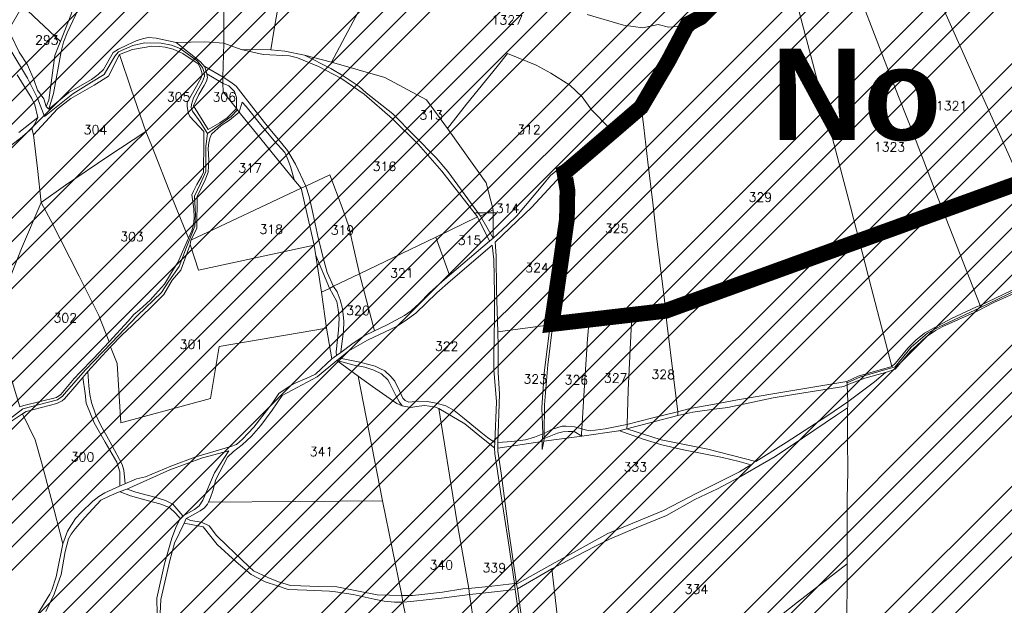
# Model space of a CAD drawing. Header units: metres. Extents: x 578835 to 593571, y 248557 to 255108.
# Tile 35 of 251: x 581075 to 581451, y 251923 to 252147. Entities that reach past the tile are written whole.
import ezdxf

# ---------------------------------------------------------------- set-up
doc = ezdxf.new("R2010")
doc.units = ezdxf.units.M
doc.linetypes.add('CACHEX2', pattern=[0.75, 0.5, -0.25])
doc.linetypes.add('SOLID_LINE', pattern=[0])
for name, color, linetype, lineweight in [('Cad-HYDROGRAPHI_COURS_D_EAU28', 5, 'SOLID_LINE', 0), ('Cad-PARCELLAIRE_PARCELLE1', 250, 'SOLID_LINE', 0), ('Cad-RESEAU_ROUT_AXE_DE_VOIE26', 255, 'SOLID_LINE', 0), ('Cad-RESEAU_ROUT_LIMITE_DE_VOIE_P23', 8, 'SOLID_LINE', 0), ('Cad-TOPONYMIE_DETAIL_PARCELLAIR181', 7, 'SOLID_LINE', 0), ('Cad-TOPONYMIE_NUMERO_DE_PARCELL182', 250, 'SOLID_LINE', 0), ('PLU', 7, 'CACHEX2', 5), ('PPRIF - contour', 10, 'Continuous', 9)]:
    doc.layers.add(name, color=color, linetype=linetype, lineweight=lineweight)
doc.layers.add('PLU nom', color=7, linetype='Continuous')
doc.styles.get("Standard").update_dxf_attribs({"font": 'arialbd_0.ttf', "height": 50})
doc.styles.add('TEXTSTYLE_45_11', font='txt.shx', dxfattribs={"oblique": 50})

msp = doc.modelspace()

# ---------------------------------------------------------------- hatches: boundary and pattern name
at = {"layer": 'PPRIF - contour', "lineweight": 15}
h = msp.add_hatch(dxfattribs=at)
h.set_pattern_fill('ANSI34', color=30, scale=2, style=0)
h.paths.add_polyline_path([(583168.56, 249236.59), (583178.02, 249273.37), (583184.15, 249314.36), (583186.86, 249348.54), (583183.82, 249412.65), (583188.31, 249497.75), (583209.56, 249638.59), (583209.57, 249654.16), (583202.87, 249764.69), (583181.22, 249772.54), (583212.18, 249841.81), (583235.33, 249974.64), (583193.51, 249985.09), (583186.04, 250045.54), (583188.28, 250067.18), (583195.8, 250078.07), (583245.78, 250078.37), (583251.01, 250132.85), (583194.25, 250138.82), (583209.94, 250168.32), (583209.19, 250188.47), (583208.21, 250203.8), (583217.43, 250267.61), (583213.64, 250277.41), (583256.98, 250284.74), (583262.34, 250350.34), (583266.18, 250436.39), (583274.5, 250436.7), (583214.43, 250499.33), (583184.56, 250537.39), (583218.91, 250547.09), (583241.07, 250552.07), (583269.68, 250547.09), (583271.18, 250569.48), (583274.91, 250580.67), (583286.48, 250597.77), (583293.66, 250716.62), (583278.73, 250731.44), (583193.67, 250750.25), (583156.78, 250759.28), (583135.71, 250831.5), (583141.39, 250856.49), (583145.69, 250864.01), (583161.1, 250891.6), (583169.34, 250905.21), (583172.57, 250920.26), (583171.49, 250936.38), (583169.31, 250950.6), (583181.85, 251003.26), (583206.95, 251084.03), (583216.62, 251114.12), (583232.39, 251161.77), (583245.29, 251209.41), (583234.54, 251210.94), (583234.1, 251288.09), (583244.66, 251288.39), (583237.9, 251328.73), (583229.54, 251356.01), (583200.13, 251357.42), (583190.46, 251371.39), (583189.74, 251379.63), (583190.1, 251406.14), (583244.22, 251415.82), (583256.04, 251419.04), (583270.74, 251430.86), (583295.47, 251440.89), (583325.21, 251451.64), (583340.94, 251464.43), (583366, 251457.91), (583398.59, 251444.88), (583422.15, 251436.37), (583417.63, 251462.92), (583418.14, 251495.99), (583409.11, 251546.1), (583400.09, 251585.18), (583359.99, 251579.17), (583344.95, 251609.23), (583333.92, 251624.76), (583325.9, 251633.28), (583319.39, 251648.31), (583296.33, 251649.31), (583292.32, 251666.85), (583282.01, 251764.42), (583240.65, 251790.03), (583212.78, 251805.76), (583221.32, 251831.82), (583251.44, 251830.48), (583273.02, 251828.23), (583262.67, 251903.93), (583199.69, 251895.44), (583192.95, 251945.32), (583256.33, 251954.31), (583243.74, 252050.47), (583214.52, 252068.27), (583208.68, 252073.66), (583201.93, 252137.92), (583178.11, 252135.22), (583183.95, 252176.12), (583226.69, 252181.65), (583216.8, 252253.1), (583210.96, 252307.92), (583193.36, 252422.33), (583178.97, 252519.84), (583167.73, 252607.66), (583178.52, 252614.4), (583188.29, 252625.39), (583184.93, 252642.05), (583192.13, 252639.75), (583210.89, 252641.9), (583205.05, 252676.95), (583200.1, 252708.47), (583205.05, 252708.02), (583194.96, 252797.38), (583191.02, 252799.28), (583173.51, 252800.6), (583168.08, 252797.59), (583165.67, 252793.82), (583165.69, 252787.69), (583073.05, 252815.41), (583065.66, 252814.13), (583065.94, 252812.7), (583046.85, 252808.33), (583047.04, 252816.04), (582997.15, 252812.42), (582995.86, 252782.45), (582980.16, 252787.72), (582949.89, 252804.92), (582947.27, 252800.69), (582935.19, 252777.61), (582924.38, 252768.8), (582917.32, 252760.63), (582910.91, 252748.5), (582903.76, 252736.42), (582880, 252724.86), (582817.58, 252706.15), (582782.59, 252696.37), (582747.69, 252696.56), (582653.19, 252726.32), (582583.51, 252736.7), (582547.53, 252745.89), (582391.95, 252693.83), (582342.71, 252696.56), (582258, 252701.11), (582228.89, 252730.03), (582194.3, 252754.65), (582137.15, 252749.12), (582028.37, 252701.22), (581997.03, 252701.83), (581923.09, 252643.99), (581895.44, 252653.82), (581782.97, 252699.88), (581749.17, 252724.45), (581694.48, 252730.59), (581626.87, 252779.73), (581623.69, 252832.13), (581568.99, 252867.14), (581549.94, 252902.76), (581520.9, 252875.84), (581488.95, 252861.1), (581415.1, 252871.66), (581333.97, 252861.22), (581285.87, 252845.9), (581226.26, 252859.41), (581213.27, 252848.96), (581176.79, 252829.19), (581135.62, 252832.26), (581093.83, 252851.3), (581026.18, 252865.71), (580894.22, 252859.98), (580764.18, 252821.75), (580666.25, 252837.89), (580606.97, 252807.31), (580553.37, 252825.96), (580518.38, 252831.19), (580426.24, 252844.58), (580314.78, 252864.48), (580232.54, 252861.61), (580193.34, 252877.86), (579737.68, 252731.06), (579339.29, 252594.91), (579467.34, 252529.95), (579492.26, 252526.53), (579537.88, 252506.87), (579628.29, 252501.98), (579673.34, 252488.27), (579756.55, 252421.24), (579801.62, 252412.32), (579849.52, 252376.66), (579890.09, 252373.24), (579954.11, 252362.98), (580003.08, 252331.22), (580020.69, 252319.86), (580037.79, 252307.65), (580048.55, 252295.44), (580067.12, 252269.55), (580095.49, 252178.46), (580127.66, 252086.63), (580157.22, 252011.67), (580209.32, 251928.46), (580208.41, 251858.24), (580196.24, 251818.11), (580206.29, 251790.3), (580227.07, 251716.54), (580274.53, 251673.98), (580324.82, 251599.61), (580345.2, 251567.99), (580352.27, 251548.44), (580380.56, 251474.57), (580498.13, 251465.11), (580632.34, 251425.65), (580688.87, 251403.81), (580903, 251328.66), (581057.22, 251304.45), (581128.89, 251277.45), (581306.24, 251176.53), (581363.6, 251156.15), (581418.4, 251079.72), (581465.72, 250967.17), (581546.02, 250830.88), (581604.72, 250760.44), (581621.29, 250710.76), (581635.31, 250677.64), (581677.37, 250643.25), (581761.5, 250538.8), (581878.03, 250481.58), (581978.36, 250416.05), (582083.64, 250336.15), (582132.06, 250252.96), (582193.12, 250147.32), (582211.34, 250118.18), (582217.79, 250080.35), (582244.22, 249930.09), (582252.92, 249788.8), (582279.87, 249720.73), (582264.14, 249693.23), (582229.1, 249576.98), (582243.69, 249504.21), (582236.53, 249458.37), (582233.12, 249417.21), (582207.89, 249404.14), (582210.7, 249314.66), (582282.52, 249136.36), (582365.79, 249069.63), (582329.51, 248868.66), (582370.33, 248802.93), (582389.99, 248830.88), (582435.35, 248829.37), (582475.81, 248930.64), (582488.18, 248933.83), (582505.04, 248934.94), (582536.56, 248931.03), (582545.58, 248873.46), (582547.73, 248837.81), (582559.27, 248733.3), (582660.26, 248731.96), (582707.75, 248722.61), (582711.09, 248844.25), (582713.77, 248853.61), (582730.11, 248933.31), (582770.57, 249048.63), (582781.22, 249070.77), (582782.86, 249074.05), (582786.69, 249073.51), (582794.34, 249066.4), (582795.98, 249060.39), (582802, 249037.44), (582837.54, 249029.24), (582847.92, 249019.4), (582859.41, 249022.68), (582870.89, 249021.59), (582882.91, 249029.79), (582897.68, 249024.87), (582894.41, 249004.61), (582898.78, 248991.5), (582903.16, 248984.94), (582914.71, 248986.01), (582980.86, 249040.12), (583036.72, 249107.47), (583089.79, 249152.85), (583096.96, 249144.66), (583169.29, 249123.72), (583150.9, 249178.85), (583158.77, 249200.15)])

# ---------------------------------------------------------------- linework, layer by layer
at = {"layer": 'Cad-HYDROGRAPHI_COURS_D_EAU28'}
for points in [[(581097.06, 252165.5), (581096.52, 252156.09), (581094.19, 252148.54), (581090.15, 252138.51), (581089.39, 252136.77), (581088.05, 252133.09), (581085.75, 252116.07), (581084.72, 252113.64), (581085.72, 252112.61), (581087.52, 252118.67), (581090.47, 252134.63), (581091.33, 252138.27), (581092.76, 252141.84), (581096.06, 252148.8), (581100.05, 252164.19), (581097.06, 252165.5), (581097.06, 252165.5)], [(581159.23, 252135.44), (581167.72, 252133.48), (581177.74, 252132.97), (581180.85, 252132.23), (581188.86, 252128.99), (581197.32, 252124.45), (581206.31, 252118.4), (581217.16, 252108.93), (581227.04, 252099.06), (581236.04, 252088.88), (581249.61, 252071.4), (581254.18, 252062.08), (581255.65, 252063.31), (581250.74, 252071.71), (581238.29, 252088.73), (581233.81, 252094.04), (581217.33, 252110.84), (581207.01, 252118.9), (581204.35, 252121.24), (581198.24, 252125.31), (581193.55, 252128.15), (581183.49, 252133.22), (581176.02, 252134.83), (581170.62, 252135.27), (581159.23, 252135.44), (581159.23, 252135.44)], [(581278.4, 252030.42), (581281.76, 252054.56), (581282.19, 252057.38), (581283.24, 252065.49), (581283.97, 252072.58), (581284.17, 252077.16), (581283.93, 252083.05), (581283.09, 252088.22), (581281.45, 252086.97), (581282.67, 252076.26), (581281.95, 252068.17), (581279.78, 252047.7), (581277.44, 252030.12), (581275.19, 252011.65), (581274.31, 251998.32), (581274.64, 251988.43), (581274.39, 251985.51), (581274.41, 251982.39), (581274.96, 251985.66), (581275.13, 251986.57), (581275.13, 251988.57), (581275.21, 251999.51), (581276.58, 252014.78), (581278.4, 252030.42), (581278.4, 252030.42)]]:
    msp.add_lwpolyline(points, close=True, dxfattribs=at)
for points in [[(581268.33, 251904.75), (581264.91, 251929.1), (581264.58, 251930.97), (581261.5, 251952.11), (581258.66, 251973.38), (581257.48, 251981.76), (581257.38, 251982.98), (581257.46, 251984.99), (581258.06, 252003.54), (581257.61, 252011.86), (581257.51, 252022.12), (581257.39, 252027.45), (581256.96, 252043.46), (581256.79, 252056.49), (581256.36, 252061.7), (581270.49, 252075.14), (581281.45, 252086.97), (581283.09, 252088.22), (581302.43, 252104.43), (581307.79, 252109.33), (581311.24, 252112.41), (581312.25, 252114.17), (581319.86, 252126.72), (581323.68, 252133.28), (581330.18, 252145.42), (581328.07, 252144.9), (581324.09, 252136.32), (581318.15, 252126.46), (581311.13, 252114.73), (581309.69, 252113.17), (581300.3, 252105.25), (581284.21, 252092.54), (581277.57, 252087.2), (581274.64, 252083.72), (581264.75, 252071.87), (581261.16, 252068.34), (581255.65, 252063.31), (581254.18, 252062.08), (581238.94, 252049.1), (581234.95, 252045.65), (581231.34, 252042.34), (581227.39, 252038.33), (581224.25, 252035.51), (581221.67, 252033.73), (581215.04, 252030.17), (581210.22, 252027.77), (581206.26, 252025.87), (581201.58, 252022.71), (581197.38, 252019.56), (581195.75, 252018.43), (581193.88, 252017.05), (581187.7, 252011.19), (581185.31, 252010.1), (581179.33, 252007.59), (581177.61, 252006.55), (581173.71, 252003.88), (581171.07, 251999.99), (581164.07, 251990.94), (581159.75, 251986.34), (581157.44, 251984.37), (581155.37, 251983.53), (581141.93, 251979.63), (581132.42, 251976.05), (581122.62, 251972), (581119.3, 251971.17), (581114.84, 251969.35), (581112.78, 251968.39), (581107.15, 251965.81), (581104.87, 251964.39), (581102.55, 251962.64), (581098.12, 251958.38), (581095.92, 251956.08), (581092.79, 251951.13), (581091.13, 251946.32), (581088.88, 251935.65), (581088.46, 251933.72), (581086.91, 251928.57), (581086.13, 251927.06), (581079.52, 251916.26)], [(581066.24, 252095.06), (581074.94, 252101.47), (581079.23, 252105.28), (581080.19, 252106.7), (581081.45, 252109.47), (581074.18, 252103.63)], [(581127.76, 251909.12), (581128.5, 251925), (581132.05, 251939.9), (581133.79, 251946.63), (581137.45, 251954.28), (581138.29, 251956.02), (581139.55, 251956.69), (581143.65, 251958.93), (581145.21, 251960.05), (581146.41, 251961.49), (581146.83, 251962.3), (581147.59, 251964.04), (581148.38, 251966.56), (581149.59, 251970.89), (581154.06, 251979.52), (581156.35, 251981.72), (581159.69, 251984.23), (581163.28, 251987.53), (581166.73, 251991.61), (581171.11, 251997.43), (581174.93, 252003.1), (581188.27, 252010.22), (581195.82, 252016.42), (581196.98, 252017.41), (581200.38, 252020.15), (581207.63, 252024.21), (581218.65, 252029.48), (581222.01, 252031.65), (581226.06, 252034.55), (581234.14, 252042.35), (581239.37, 252046.91), (581255.21, 252060.6), (581255.92, 252055.08), (581256.09, 252042.16), (581256.14, 252032.59), (581255.91, 252018.53), (581255.95, 252013.06), (581256.9, 252000.65), (581256.29, 251985.12), (581256.21, 251983.1), (581256.24, 251980.76), (581257.13, 251975.04), (581258.59, 251965.46), (581261.38, 251947.64), (581263.83, 251931.12), (581264.1, 251928.92), (581267.82, 251902.03)], [(581084.54, 251920.46), (581087.78, 251927.08), (581090.45, 251934.66), (581091.94, 251943.37), (581093.27, 251948.28), (581094.28, 251950.02), (581095.84, 251952.06), (581099.44, 251956.36), (581105.56, 251963), (581109.04, 251964.74), (581113.04, 251966.3), (581115.6, 251967.3), (581132.04, 251974.68), (581144.44, 251979.28), (581154.52, 251981.9), (581149.04, 251973.53), (581144.63, 251963.02), (581143.24, 251960.89), (581141.47, 251959.41), (581137.05, 251957.04), (581135.99, 251955.84), (581134.57, 251953.16), (581132.81, 251948.55), (581130, 251938.73), (581126.98, 251925.55), (581127.25, 251913.31)]]:
    msp.add_lwpolyline(points, dxfattribs=at)
at = {"layer": 'Cad-PARCELLAIRE_PARCELLE1'}
for points in [[(581153.09, 252197.58), (581153.09, 252191.44), (581152.87, 252177.27), (581152.63, 252163.32), (581152.6, 252137.9), (581159.23, 252135.44), (581170.62, 252135.27), (581171.75, 252142.5), (581176.42, 252169.64), (581182.36, 252203.24), (581174.32, 252202.9), (581166.48, 252201.92), (581159.56, 252200.01), (581153.09, 252197.58), (581153.09, 252197.58)], [(581183.49, 252133.22), (581176.02, 252134.83), (581170.62, 252135.27), (581171.75, 252142.5), (581176.42, 252169.64), (581182.36, 252203.24), (581183.93, 252203.26), (581189.39, 252202.04), (581199.18, 252198.39), (581209.24, 252196.22), (581218.14, 252195.18), (581223.56, 252194.63), (581227.78, 252194.31), (581222.81, 252184.75), (581212.65, 252166.19), (581207.3, 252156.15), (581193.84, 252130.63), (581183.49, 252133.22), (581183.49, 252133.22)], [(581063.75, 252187.48), (581066.19, 252186.9), (581067.7, 252185.57), (581069.92, 252182.64), (581073.35, 252179.14), (581076.02, 252176.8), (581078.49, 252175.77), (581082.62, 252174.66), (581097.06, 252165.5), (581096.52, 252156.09), (581094.19, 252148.54), (581090.15, 252138.51), (581075.67, 252152.13), (581070.2, 252142.54), (581061.22, 252153.49), (581055.78, 252157.5), (581063.75, 252187.48), (581063.75, 252187.48)], [(581390.25, 252170.25), (581392.87, 252163.55), (581405.29, 252131.25), (581410.86, 252116.78), (581416.71, 252102), (581424.9, 252080.72), (581441.84, 252037.55), (581453.58, 252043.09), (581459.37, 252045.8), (581468.62, 252051.58), (581471.6, 252053.39), (581460.2, 252078.53), (581446.43, 252109.26), (581443.39, 252116.04), (581429.91, 252146.35), (581424.84, 252157.85), (581415.38, 252179.36), (581399.98, 252173.28), (581390.25, 252170.25), (581390.25, 252170.25)], [(581441.84, 252037.55), (581440.49, 252036.99), (581430.97, 252032.52), (581424.26, 252028.95), (581420.63, 252026.98), (581417.31, 252024.25), (581414.19, 252021.2), (581409.55, 252015.47), (581408.1, 252014.12), (581400.21, 252044.56), (581392.23, 252075.22), (581384.69, 252104.35), (581377.11, 252133.04), (581368.83, 252164.34), (581390.25, 252170.25), (581392.87, 252163.55), (581405.29, 252131.25), (581410.86, 252116.78), (581416.71, 252102), (581424.9, 252080.72), (581441.84, 252037.55), (581441.84, 252037.55)], [(581090.15, 252138.51), (581075.67, 252152.13), (581070.2, 252142.54), (581071.15, 252141.05), (581074.42, 252134.42), (581077.55, 252129.55), (581079.99, 252123.95), (581081.39, 252119.94), (581083.82, 252116.58), (581084.72, 252113.64), (581085.75, 252116.07), (581088.05, 252133.09), (581089.39, 252136.77), (581090.15, 252138.51), (581090.15, 252138.51)], [(581134.46, 252138.06), (581145.39, 252138.41), (581152.6, 252137.9), (581152.29, 252124.83), (581152.32, 252122.5), (581152.42, 252119.27), (581157.48, 252112.89), (581153.91, 252109.25), (581151.1, 252107.34), (581146.7, 252104.86), (581141.09, 252113.87), (581143.1, 252118.27), (581145.13, 252121.68), (581145.98, 252123.31), (581146.36, 252124.67), (581146.16, 252126.11), (581145.36, 252128.83), (581143.72, 252130.7), (581134.46, 252138.06), (581134.46, 252138.06)], [(581158.5, 252111.53), (581157.48, 252112.89), (581152.42, 252119.27), (581152.32, 252122.5), (581152.29, 252124.83), (581152.6, 252137.9), (581159.23, 252135.44), (581167.72, 252133.48), (581177.74, 252132.97), (581180.85, 252132.23), (581188.86, 252128.99), (581197.32, 252124.45), (581206.31, 252118.4), (581217.16, 252108.93), (581227.04, 252099.06), (581236.04, 252088.88), (581249.61, 252071.4), (581233.7, 252063.6), (581204.53, 252049.59), (581200.28, 252068.07), (581197.88, 252075.01), (581193.13, 252087.54), (581183.94, 252083.21), (581182.18, 252082.39), (581179.44, 252085.73), (581158.5, 252111.53), (581158.5, 252111.53)], [(581079.85, 252102.77), (581081.34, 252089.96), (581082.75, 252076.92), (581092.09, 252083.5), (581108.32, 252094.54), (581122.77, 252104.11), (581117.22, 252120.24), (581112.75, 252133.47), (581108.57, 252125.21), (581103.08, 252121.86), (581094.12, 252116.66), (581089.08, 252112.79), (581079.85, 252102.77), (581079.85, 252102.77)], [(581112.75, 252133.47), (581117.77, 252135.45), (581125.09, 252136.73), (581128.06, 252136.64), (581130.23, 252136.38), (581133.26, 252135.51), (581136.94, 252133.93), (581142.88, 252129.95), (581143.76, 252128.25), (581144.35, 252126.18), (581143.99, 252124.59), (581141.68, 252120.5), (581138.67, 252115.12), (581138.61, 252113.78), (581138.84, 252112.12), (581139.18, 252110.93), (581139.6, 252109.85), (581145.03, 252104.06), (581144.96, 252099.93), (581144.83, 252088.55), (581144.15, 252086.82), (581142.27, 252083.76), (581140.99, 252081.2), (581140.45, 252079.82), (581141.22, 252074.43), (581141.26, 252071.09), (581140.99, 252068.39), (581140.35, 252066.11), (581139.18, 252063.33), (581132.78, 252078.96), (581124.94, 252098.82), (581122.77, 252104.11), (581117.22, 252120.24), (581112.75, 252133.47), (581112.75, 252133.47)], [(581300.3, 252105.25), (581293.2, 252112.36), (581289.65, 252117.3), (581284.91, 252121.81), (581277.68, 252126.44), (581272.07, 252129.44), (581261.15, 252133.88), (581257.2, 252128.98), (581245.45, 252114.52), (581238.16, 252105.21), (581252.9, 252084.48), (581255.66, 252074.13), (581255.65, 252063.31), (581261.16, 252068.34), (581264.75, 252071.87), (581274.64, 252083.72), (581277.57, 252087.2), (581284.21, 252092.54), (581300.3, 252105.25), (581300.3, 252105.25)], [(581250.74, 252071.71), (581238.29, 252088.73), (581233.81, 252094.04), (581217.33, 252110.84), (581207.01, 252118.9), (581204.35, 252121.24), (581198.24, 252125.31), (581193.55, 252128.15), (581183.49, 252133.22), (581193.84, 252130.63), (581214.2, 252124.73), (581230.15, 252116.25), (581238.16, 252105.21), (581252.9, 252084.48), (581255.66, 252074.13), (581250.74, 252071.71), (581250.74, 252071.71)], [(581182.18, 252082.39), (581179.44, 252085.73), (581158.5, 252111.53), (581154.8, 252108.43), (581151.6, 252106.38), (581147.91, 252103.07), (581147.36, 252101.79), (581146.86, 252099.86), (581146.63, 252097.61), (581146.84, 252093.17), (581146.65, 252088.47), (581145.49, 252085.59), (581142.39, 252079.2), (581142.35, 252066.94), (581140.07, 252062.52), (581182.18, 252082.39), (581182.18, 252082.39)], [(581278.4, 252030.42), (581281.76, 252054.56), (581282.19, 252057.38), (581283.24, 252065.49), (581283.97, 252072.58), (581284.17, 252077.16), (581283.93, 252083.05), (581283.09, 252088.22), (581302.43, 252104.43), (581307.79, 252109.33), (581311.24, 252112.41), (581312.25, 252114.17), (581313.22, 252105.55), (581314.81, 252092.3), (581316.68, 252076.74), (581318.41, 252061.84), (581321.16, 252039.66), (581321.53, 252035.23), (581308.63, 252033.72), (581292.38, 252031.92), (581278.4, 252030.42), (581278.4, 252030.42)], [(581082.75, 252076.92), (581092.09, 252083.5), (581108.32, 252094.54), (581122.77, 252104.11), (581124.94, 252098.82), (581132.78, 252078.96), (581139.18, 252063.33), (581135.1, 252053.96), (581133.34, 252051.36), (581129.92, 252045.73), (581126.54, 252041.88), (581124.42, 252039.59), (581120.36, 252035.91), (581118.2, 252034.06), (581116.03, 252031.53), (581108.77, 252023.57), (581104.88, 252033.72), (581097.29, 252048.7), (581086.45, 252069.98), (581082.75, 252076.92), (581082.75, 252076.92)], [(581204.53, 252049.59), (581200.28, 252068.07), (581197.88, 252075.01), (581193.13, 252087.54), (581183.94, 252083.21), (581182.18, 252082.39), (581187.22, 252060.63), (581187.87, 252056.57), (581189.95, 252042.58), (581193.04, 252044.06), (581194.54, 252044.86), (581204.53, 252049.59), (581204.53, 252049.59)], [(581257.39, 252027.45), (581256.96, 252043.46), (581256.79, 252056.49), (581256.36, 252061.7), (581270.49, 252075.14), (581281.45, 252086.97), (581282.67, 252076.26), (581281.95, 252068.17), (581279.78, 252047.7), (581277.44, 252030.12), (581257.39, 252027.45), (581257.39, 252027.45)], [(581139.72, 252060.81), (581142.92, 252051.05), (581187.22, 252060.63), (581182.18, 252082.39), (581140.07, 252062.52), (581139.72, 252060.81), (581139.72, 252060.81)], [(581082.75, 252076.92), (581086.45, 252069.98), (581097.29, 252048.7), (581104.88, 252033.72), (581108.77, 252023.57), (581102.79, 252017.28), (581097.63, 252011.83), (581095.42, 252009.64), (581090.25, 252003.42), (581088.62, 252002.28), (581076.18, 251999.24), (581074.57, 251998.77), (581064.46, 252032.04), (581075.3, 252059.36), (581082.75, 252076.92), (581082.75, 252076.92)], [(581255.65, 252063.31), (581255.66, 252074.13), (581250.74, 252071.71), (581255.65, 252063.31), (581255.65, 252063.31)], [(581249.61, 252071.4), (581254.18, 252062.08), (581238.94, 252049.1), (581233.7, 252063.6), (581249.61, 252071.4), (581249.61, 252071.4)], [(581238.94, 252049.1), (581233.7, 252063.6), (581204.53, 252049.59), (581210.22, 252027.77), (581215.04, 252030.17), (581221.67, 252033.73), (581224.25, 252035.51), (581227.39, 252038.33), (581231.34, 252042.34), (581234.95, 252045.65), (581238.94, 252049.1), (581238.94, 252049.1)], [(581109.33, 252021.72), (581111.84, 252015.36), (581113.24, 251992.62), (581147.57, 252001.94), (581150.87, 252021.83), (581191.91, 252028.81), (581189.95, 252042.58), (581187.87, 252056.57), (581187.22, 252060.63), (581142.92, 252051.05), (581139.72, 252060.81), (581136.17, 252051.04), (581132.94, 252047.21), (581129.69, 252041.7), (581125.12, 252037.08), (581117.56, 252029.88), (581113.67, 252026.1), (581109.33, 252021.72), (581109.33, 252021.72)], [(581195.82, 252016.42), (581196.98, 252017.41), (581200.38, 252020.15), (581207.63, 252024.21), (581218.65, 252029.48), (581222.01, 252031.65), (581226.06, 252034.55), (581234.14, 252042.35), (581239.37, 252046.91), (581255.21, 252060.6), (581255.92, 252055.08), (581256.09, 252042.16), (581256.14, 252032.59), (581255.91, 252018.53), (581255.95, 252013.06), (581256.9, 252000.65), (581256.29, 251985.12), (581256.21, 251983.1), (581250.57, 251987.53), (581244.82, 251992.3), (581234.85, 251998.16), (581233.24, 251998.69), (581229.41, 251999.27), (581226.38, 251998.9), (581224.1, 251998.5), (581220.85, 251999.11), (581218.79, 252000.06), (581209.43, 252006.52), (581204.07, 252010.54), (581195.82, 252016.42), (581195.82, 252016.42)], [(581204.53, 252049.59), (581194.54, 252044.86), (581193.04, 252044.06), (581189.95, 252042.58), (581191.91, 252028.81), (581193.88, 252017.05), (581195.75, 252018.43), (581197.38, 252019.56), (581201.58, 252022.71), (581206.26, 252025.87), (581210.22, 252027.77), (581204.53, 252049.59), (581204.53, 252049.59)], [(581274.96, 251985.66), (581275.13, 251986.57), (581275.13, 251988.57), (581275.21, 251999.51), (581276.58, 252014.78), (581278.4, 252030.42), (581292.38, 252031.92), (581291.74, 252024.73), (581290.57, 252007.03), (581289.57, 251990.34), (581289.48, 251988.43), (581289.56, 251987.54), (581274.96, 251985.66), (581274.96, 251985.66)], [(581292.38, 252031.92), (581291.74, 252024.73), (581290.57, 252007.03), (581289.57, 251990.34), (581289.48, 251988.43), (581289.56, 251987.54), (581303.65, 251989.61), (581306.71, 251990.31), (581306.83, 251991.99), (581307.31, 252005.07), (581308.63, 252033.72), (581292.38, 252031.92), (581292.38, 252031.92)], [(581326.32, 251995.4), (581306.71, 251990.31), (581306.83, 251991.99), (581307.31, 252005.07), (581308.63, 252033.72), (581321.53, 252035.23), (581322.06, 252030.93), (581324.76, 252009.19), (581326.2, 251996.84), (581326.32, 251995.4), (581326.32, 251995.4)], [(581075.62, 251996.07), (581080.48, 251986.11), (581082.91, 251977.62), (581086.63, 251963.66), (581091.13, 251946.32), (581092.79, 251951.13), (581095.92, 251956.08), (581098.12, 251958.38), (581102.55, 251962.64), (581104.87, 251964.39), (581107.15, 251965.81), (581112.78, 251968.39), (581114.84, 251969.35), (581119.3, 251971.17), (581122.62, 251972), (581132.42, 251976.05), (581141.93, 251979.63), (581155.37, 251983.53), (581157.44, 251984.37), (581159.75, 251986.34), (581164.07, 251990.94), (581171.07, 251999.99), (581173.71, 252003.88), (581177.61, 252006.55), (581179.33, 252007.59), (581185.31, 252010.1), (581187.7, 252011.19), (581193.88, 252017.05), (581191.91, 252028.81), (581150.87, 252021.83), (581147.57, 252001.94), (581113.24, 251992.62), (581111.84, 252015.36), (581109.33, 252021.72), (581104.58, 252016.54), (581100.65, 252012.2), (581098.78, 252009.93), (581095.69, 252006.44), (581091.71, 252001.76), (581090.78, 252001.01), (581088.81, 251999.96), (581077.03, 251996.97), (581075.62, 251996.07), (581075.62, 251996.07)], [(581257.38, 251982.98), (581257.46, 251984.99), (581258.06, 252003.54), (581257.61, 252011.86), (581257.51, 252022.12), (581257.39, 252027.45), (581277.44, 252030.12), (581275.19, 252011.65), (581274.31, 251998.32), (581274.64, 251988.43), (581274.39, 251985.51), (581257.38, 251982.98), (581257.38, 251982.98)], [(581213.3, 251962.82), (581146.83, 251962.3), (581147.59, 251964.04), (581148.38, 251966.56), (581149.59, 251970.89), (581154.06, 251979.52), (581156.35, 251981.72), (581159.69, 251984.23), (581163.28, 251987.53), (581166.73, 251991.61), (581171.11, 251997.43), (581174.93, 252003.1), (581188.27, 252010.22), (581195.82, 252016.42), (581204.07, 252010.54), (581213.3, 251962.82), (581213.3, 251962.82)], [(581213.3, 251962.82), (581204.07, 252010.54), (581209.43, 252006.52), (581218.79, 252000.06), (581220.85, 251999.11), (581224.1, 251998.5), (581226.38, 251998.9), (581229.41, 251999.27), (581233.24, 251998.69), (581234.85, 251998.16), (581241.73, 251955.15), (581246.27, 251929.21), (581246.62, 251926.91), (581248.49, 251914.47), (581250.81, 251900.39), (581253.92, 251880.81), (581257.23, 251860.8), (581233.56, 251862.84), (581229.91, 251881.04), (581221.14, 251924.01), (581220.69, 251926.53), (581213.3, 251962.82), (581213.3, 251962.82)], [(581326.32, 251995.4), (581306.71, 251990.31), (581303.65, 251989.61), (581289.56, 251987.54), (581274.96, 251985.66), (581274.41, 251982.39), (581274.39, 251985.51), (581257.38, 251982.98), (581257.48, 251981.76), (581258.66, 251973.38), (581261.5, 251952.11), (581264.58, 251930.97), (581264.91, 251929.1), (581278.03, 251936.77), (581294.55, 251945.27), (581300.18, 251948.08), (581310.27, 251952.48), (581321.93, 251957.13), (581332.7, 251963.26), (581341.42, 251967.44), (581349.56, 251971.69), (581363.48, 251979.76), (581373.95, 251986.76), (581386.98, 251995.53), (581391.2, 251998.33), (581391.23, 251998.89), (581391.25, 252000.68), (581391.04, 252007.12), (581389.77, 252006.57), (581374.4, 252004.07), (581362.77, 252002.21), (581345.35, 251998.53), (581340.13, 251997.88), (581331.99, 251996.75), (581326.32, 251995.4), (581326.32, 251995.4)], [(581256.21, 251983.1), (581250.57, 251987.53), (581244.82, 251992.3), (581234.85, 251998.16), (581241.73, 251955.15), (581246.27, 251929.21), (581246.62, 251926.91), (581248.49, 251914.47), (581250.81, 251900.39), (581253.92, 251880.81), (581257.23, 251860.8), (581273.67, 251859.38), (581270.88, 251879.99), (581267.82, 251902.03), (581264.1, 251928.92), (581263.83, 251931.12), (581261.38, 251947.64), (581258.59, 251965.46), (581257.13, 251975.04), (581256.24, 251980.76), (581256.21, 251983.1), (581256.21, 251983.1)], [(581381, 251876.1), (581377.28, 251875.12), (581368.1, 251873.58), (581346.27, 251870.42), (581320.16, 251866.25), (581298.02, 251862.85), (581286.95, 251861.26), (581286.28, 251867.22), (581304.57, 251877.33), (581320.04, 251886.53), (581331.53, 251894.06), (581341.5, 251900.01), (581345.08, 251902.54), (581357.99, 251912.87), (581372.06, 251924.07), (581390.96, 251938.68), (581390.9, 251911.59), (581387.56, 251900.28), (581384.84, 251890.36), (581381, 251876.1), (581381, 251876.1)], [(581274.83, 251859.25), (581271.31, 251883.82), (581268.33, 251904.75), (581264.91, 251929.1), (581278.03, 251936.77), (581278.91, 251929.15), (581281.33, 251908.06), (581282.89, 251895.15), (581284.46, 251882.23), (581286.28, 251867.22), (581286.95, 251861.26), (581274.83, 251859.25), (581274.83, 251859.25)]]:
    msp.add_lwpolyline(points, close=True, dxfattribs=at)
for points in [[(581460.2, 252078.53), (581446.43, 252109.26), (581443.39, 252116.04), (581429.91, 252146.35), (581424.84, 252157.85), (581415.38, 252179.36), (581429.53, 252185.66), (581439.99, 252190.77), (581450.75, 252196.12), (581461.83, 252201.62)], [(581333.67, 252146.93), (581330.18, 252145.42), (581323.68, 252133.28), (581319.86, 252126.72), (581312.25, 252114.17), (581312.25, 252114.17), (581312.25, 252114.17), (581313.22, 252105.55), (581314.81, 252092.3), (581316.68, 252076.74), (581318.41, 252061.84), (581321.16, 252039.66), (581321.53, 252035.23), (581322.06, 252030.93), (581324.76, 252009.19), (581326.2, 251996.84), (581326.32, 251995.4), (581331.99, 251996.75), (581340.13, 251997.88), (581345.35, 251998.53), (581362.77, 252002.21), (581374.4, 252004.07), (581389.77, 252006.57), (581391.04, 252007.12), (581390.93, 252008.46), (581395.21, 252010.48), (581408.1, 252014.12), (581400.21, 252044.56), (581392.23, 252075.22), (581384.69, 252104.35), (581377.11, 252133.04), (581368.83, 252164.34)], [(581152.63, 252163.32), (581152.6, 252137.9), (581145.39, 252138.41), (581134.46, 252138.06), (581134.46, 252138.06), (581134.46, 252138.06), (581126.81, 252139.78), (581123.82, 252140.08), (581121.95, 252139.7), (581119.14, 252138.8), (581115.82, 252137.18), (581112.33, 252135.56), (581110.29, 252134.28), (581106.62, 252127.84), (581104.64, 252125.89), (581102, 252123.99), (581093.35, 252118.93), (581085.72, 252112.61), (581087.52, 252118.67), (581090.47, 252134.63), (581091.33, 252138.27), (581092.76, 252141.84), (581096.06, 252148.8)], [(581291.57, 252148.78), (581305.5, 252144.81), (581312.84, 252143.75), (581318.75, 252145.02), (581322.71, 252144.01), (581325.73, 252144.26), (581328.07, 252144.9), (581324.09, 252136.32), (581318.15, 252126.46), (581311.13, 252114.73), (581309.69, 252113.17), (581300.3, 252105.25), (581293.2, 252112.36), (581289.65, 252117.3), (581284.91, 252121.81), (581277.68, 252126.44), (581272.07, 252129.44), (581261.15, 252133.88), (581257.2, 252128.98), (581245.45, 252114.52), (581238.16, 252105.21), (581238.16, 252105.21), (581238.16, 252105.21), (581230.15, 252116.25), (581214.2, 252124.73), (581193.84, 252130.63), (581207.3, 252156.15)], [(581074.18, 252103.63), (581081.45, 252109.47), (581080.38, 252114.28), (581079.19, 252116.65), (581073.57, 252125.76)], [(581066.24, 252095.06), (581074.94, 252101.47), (581079.23, 252105.28), (581079.85, 252102.77), (581081.34, 252089.96), (581082.75, 252076.92), (581075.3, 252059.36), (581064.46, 252032.04)], [(581390.9, 251911.59), (581390.96, 251938.68), (581391.02, 251963.76), (581391.27, 251973.71), (581391.09, 251986.73), (581391.2, 251998.33), (581391.23, 251998.89), (581391.25, 252000.68), (581391.04, 252007.12), (581391.04, 252007.12), (581391.04, 252007.12), (581397.75, 252009.69), (581405.73, 252011.91), (581409.41, 252013.11), (581415.27, 252020.07), (581417.64, 252022.27), (581421.25, 252025.47), (581424.75, 252027.99), (581427.6, 252029.45), (581440.7, 252035.33), (581447.1, 252038.65), (581457.92, 252043.45)], [(581357.99, 251912.87), (581372.06, 251924.07), (581390.96, 251938.68), (581391.02, 251963.76), (581391.27, 251973.71), (581391.09, 251986.73), (581391.2, 251998.33), (581391.2, 251998.33), (581391.2, 251998.33), (581386.98, 251995.53), (581373.95, 251986.76), (581363.48, 251979.76), (581349.56, 251971.69), (581341.42, 251967.44), (581332.7, 251963.26), (581321.93, 251957.13), (581310.27, 251952.48), (581300.18, 251948.08), (581294.55, 251945.27), (581278.03, 251936.77), (581278.91, 251929.15), (581281.33, 251908.06)], [(581067.18, 251990.47), (581075.62, 251996.07), (581075.62, 251996.07), (581075.62, 251996.07), (581080.48, 251986.11), (581082.91, 251977.62), (581086.63, 251963.66), (581091.13, 251946.32), (581088.88, 251935.65), (581088.46, 251933.72), (581086.91, 251928.57), (581086.13, 251927.06), (581079.52, 251916.26)], [(581127.25, 251913.31), (581126.98, 251925.55), (581130, 251938.73), (581132.81, 251948.55), (581134.57, 251953.16), (581135.99, 251955.84), (581137.05, 251957.04), (581141.47, 251959.41), (581143.24, 251960.89), (581144.63, 251963.02), (581149.04, 251973.53), (581154.52, 251981.9), (581144.44, 251979.28), (581132.04, 251974.68), (581115.6, 251967.3), (581113.04, 251966.3), (581109.04, 251964.74), (581105.56, 251963), (581099.44, 251956.36), (581095.84, 251952.06), (581094.28, 251950.02), (581093.27, 251948.28), (581091.94, 251943.37), (581090.45, 251934.66), (581087.78, 251927.08), (581084.54, 251920.46)], [(581229.91, 251881.04), (581221.14, 251924.01), (581220.69, 251926.53), (581213.3, 251962.82), (581146.83, 251962.3), (581146.41, 251961.49), (581145.21, 251960.05), (581143.65, 251958.93), (581139.55, 251956.69), (581138.29, 251956.02), (581137.45, 251954.28), (581133.79, 251946.63), (581132.05, 251939.9), (581128.5, 251925), (581127.76, 251909.12)]]:
    msp.add_lwpolyline(points, dxfattribs=at)
at = {"layer": 'Cad-RESEAU_ROUT_AXE_DE_VOIE26'}
for points in [[(581071.22, 252135.09), (581077.5, 252124.47), (581081.39, 252116.77), (581084.02, 252109.77), (581094.86, 252118.48), (581102.04, 252122.93), (581106.88, 252125.92), (581111.01, 252132.86), (581112.35, 252134.49), (581117.89, 252137.03), (581122.28, 252138.01), (581128.67, 252137.88), (581132.61, 252137.05), (581135.92, 252135.88), (581142.61, 252131.03), (581144.48, 252128.5), (581145.11, 252126.66), (581145.26, 252125.21), (581144.54, 252123.24), (581141.07, 252116.93), (581140.23, 252114.4), (581140.11, 252113.3), (581140.63, 252111.85), (581143.63, 252107.78), (581146.44, 252103.27), (581145.75, 252098.3), (581145.81, 252088.71), (581143.69, 252084.19), (581141.4, 252079.39), (581141.81, 252072.37), (581141.55, 252067.88), (581139.89, 252063.64), (581138.37, 252059.87), (581135.57, 252052.38), (581131.65, 252046.76), (581128.78, 252042.45), (581119.56, 252033.72), (581109.71, 252023.23), (581099.69, 252012.85), (581092.53, 252004.56), (581090.95, 252002.77), (581089.02, 252001.42), (581075.82, 251997.99), (581070.15, 251993.61)], [(581157.88, 252112.3), (581155.39, 252109.75), (581149.92, 252105.9), (581146.44, 252103.27)], [(581459.74, 252045.23), (581441.72, 252036.61), (581426.21, 252029.37), (581421.68, 252026.88), (581415.55, 252021.63), (581409.36, 252014.04), (581396.13, 252010.16), (581390.96, 252007.87)], [(581459.74, 252045.23), (581441.72, 252036.61), (581426.21, 252029.37), (581421.68, 252026.88), (581415.55, 252021.63), (581409.36, 252014.04), (581396.13, 252010.16), (581390.96, 252007.87)]]:
    msp.add_lwpolyline(points, dxfattribs=at)
at = {"layer": 'Cad-RESEAU_ROUT_LIMITE_DE_VOIE_P23'}
msp.add_line((581187.85, 252056.61), (581193.07, 252044.09), dxfattribs=at)
for points in [[(581183.95, 252083.19), (581180.04, 252091.53), (581176.96, 252096.82), (581174.85, 252099.44), (581169.55, 252105.79), (581160.88, 252116.82), (581157.36, 252121.36), (581155.36, 252122.93), (581152.33, 252124.87), (581145.33, 252128.88)], [(581146.18, 252126.16), (581152.36, 252122.46), (581154.5, 252121.5), (581156.77, 252119.43), (581157.54, 252117.1), (581157.46, 252112.85)], [(581158.49, 252111.53), (581159.67, 252115.35), (581161.21, 252113.61), (581166.71, 252106.75), (581172.05, 252100.32), (581175.96, 252096.02), (581176.84, 252094.04), (581178.13, 252090.69), (581179.48, 252085.73)], [(581194.58, 252044.82), (581192.17, 252050.09), (581191.02, 252054.4), (581188.71, 252063.35), (581186.77, 252072.29), (581185.25, 252079.23), (581183.95, 252083.19)], [(581193.07, 252044.09), (581195.83, 252039.09), (581196.39, 252035.99), (581196.77, 252032.48), (581196.48, 252028.13), (581195.59, 252019.83), (581195.75, 252018.41)], [(581197.37, 252019.61), (581197.92, 252023.91), (581198.4, 252027.55), (581198.5, 252031.58), (581198, 252036.33), (581197.18, 252039.71), (581195.94, 252042.69), (581194.58, 252044.82)], [(581196.96, 252017.4), (581204.63, 252015.86), (581210.45, 252014.31), (581212.32, 252013.36), (581214.15, 252012.46), (581216.52, 252010.38), (581218.08, 252008.58), (581219.81, 252004.93), (581221.15, 252002.07), (581221.98, 252001.16), (581223.38, 252000.54), (581227.05, 252000.85), (581230.56, 252000.81), (581233.88, 252000.09), (581237.56, 251999.08), (581240.77, 251997.34), (581243.92, 251994.85), (581250.32, 251989.56), (581253.51, 251987.05), (581256.25, 251985.07)], [(581220.81, 251999.16), (581219.84, 252000.48), (581218.41, 252003.03), (581216.11, 252007.73), (581215.32, 252009.13), (581212.92, 252011.4), (581209.99, 252012.74), (581206.59, 252013.86), (581202.47, 252014.69), (581195.8, 252016.46)], [(581098.76, 252009.96), (581099.63, 252003.86), (581100.01, 252000.21), (581101.84, 251995.42), (581103.1, 251992.61), (581107.27, 251985.24), (581111.7, 251977.55), (581112.85, 251973.83), (581112.81, 251968.39)], [(581114.87, 251969.32), (581114.38, 251974.46), (581113.78, 251976.72), (581109.85, 251984.08), (581105.41, 251991.9), (581103.58, 251995.94), (581102.02, 252000.45), (581101.45, 252003.42), (581101.03, 252006.73), (581100.66, 252012.16)], [(581306.74, 251990.32), (581319.89, 251986.08), (581337.76, 251982.6), (581356.05, 251977.83), (581367.66, 251985.15), (581383.61, 251995.4), (581391.24, 252000.64), (581401.5, 252008.26), (581405.71, 252011.92)], [(581390.9, 252008.47), (581382.51, 252007.02), (581363.4, 252003.91), (581349.07, 252001.48), (581340.24, 251999.77), (581331.01, 251998.12), (581326.18, 251996.8), (581316.69, 251994.51), (581306.81, 251991.98), (581298.45, 251990.32), (581292.71, 251989.55), (581290.84, 251989.9), (581289.56, 251990.28), (581286.8, 251991.08), (581283.62, 251991.39), (581282, 251991.39), (581277.99, 251990.12), (581275.14, 251988.6)], [(581274.66, 251988.45), (581271.47, 251987.1), (581267.97, 251986.13), (581262.82, 251985.5), (581257.48, 251985.04)], [(581264.62, 251930.92), (581279.39, 251939.19), (581285.24, 251942.37), (581299.53, 251950.31), (581320.75, 251959.08), (581333.5, 251965.7), (581349.85, 251973.89), (581354.17, 251976.54), (581349.68, 251977.83), (581343.35, 251979.37), (581328.44, 251982.33), (581320.19, 251984.17), (581312.98, 251986.44), (581303.66, 251989.65)], [(581289.53, 251987.53), (581286.64, 251989.31), (581284.29, 251989.31), (581282.29, 251989.18), (581280.24, 251988.69), (581275.1, 251986.6)], [(581113.01, 251966.26), (581116.99, 251964.67), (581123.78, 251962.74), (581128.16, 251961.59), (581131.8, 251960.19), (581134.11, 251958.12), (581136.01, 251955.85)], [(581137.01, 251957.09), (581133.16, 251961.47), (581130.35, 251962.97), (581126.23, 251964.17), (581118.93, 251966.06), (581115.62, 251967.25)], [(581137.46, 251954.29), (581144.78, 251952.79), (581150.12, 251946.08), (581157.36, 251939.44), (581163.12, 251934.65), (581168.42, 251931.75), (581173.11, 251930.22), (581177.28, 251928.93), (581184.4, 251928.59), (581193.07, 251928.26), (581195.36, 251928), (581202.14, 251926.94), (581210.16, 251925.21), (581213.98, 251924.43), (581217.92, 251923.98), (581221.16, 251924.03), (581224.16, 251924.34), (581231.16, 251925), (581235.83, 251925.51), (581246.66, 251926.94)], [(581263.86, 251931.1), (581255.18, 251930.08), (581246.24, 251929.21), (581243.98, 251929.06), (581236.23, 251927.9), (581228.38, 251926.91), (581224.81, 251926.51), (581220.67, 251926.52), (581211.33, 251926.82), (581204.11, 251928.28), (581195.8, 251929.87), (581189.01, 251929.97), (581182.06, 251930.25), (581178.18, 251930.34), (581173.59, 251931.8), (581169.41, 251933.43), (581164.01, 251936.06), (581162.27, 251937.6), (581159.33, 251940.45), (581153.92, 251945.61), (581149.82, 251949.53), (581147.09, 251953.17), (581144.07, 251954.66), (581139.86, 251955.25), (581138.31, 251956.05)], [(581246.66, 251926.94), (581253.89, 251927.71), (581264.11, 251928.92)]]:
    msp.add_lwpolyline(points, dxfattribs=at)
at = {"layer": 'Cad-TOPONYMIE_DETAIL_PARCELLAIR181'}
msp.add_lwpolyline([(581248.92, 252072.9), (581257.07, 252072.91), (581253.95, 252069.86), (581253.95, 252069.86)], dxfattribs=at)
at = {"layer": 'PLU', "ltscale": 2, "const_width": 6}
msp.add_lwpolyline([(581282.87, 252088.45), (581284.04, 252081.64), (581283.84, 252070.53), (581279.36, 252039.36), (581278, 252030.4), (581321.66, 252035.47), (581495.81, 252098.56), (581475.25, 252160.21), (581461.76, 252201.97), (581413.79, 252178), (581397.63, 252171.64), (581368.7, 252163.99), (581367.48, 252167.9), (581355.24, 252164.47), (581345.69, 252158.36), (581335.17, 252147.84), (581330.03, 252145.15), (581322.69, 252131.2), (581312.16, 252113.34), (581289.83, 252094.17), (581283.47, 252088.79)], close=True, dxfattribs=at)

# ---------------------------------------------------------------- texts
at = {"layer": 'Cad-TOPONYMIE_NUMERO_DE_PARCELL182', "style": 'TEXTSTYLE_45_11'}
for s, p in [('1327', (581255.04, 252145.02)), ('293', (581080.44, 252137.37)), ('305', (581130.84, 252115.59)), ('306', (581148.32, 252115.58)), ('1321', (581424.96, 252112.22)), ('313', (581227.44, 252108.67)), ('304', (581099.04, 252103.02)), ('312', (581264.83, 252103.09)), ('1323', (581401.22, 252096.48)), ('316', (581209.58, 252089.02)), ('317', (581158.2, 252088.37)), ('329', (581353.32, 252077.22)), ('314', (581256.66, 252072.98)), ('303', (581113.03, 252062.16)), ('318', (581166.25, 252064.96)), ('319', (581193.52, 252064.62)), ('325', (581298.34, 252065.3)), ('315', (581242.1, 252060.74)), ('321', (581216.22, 252048.22)), ('324', (581267.93, 252050.29)), ('320', (581199.45, 252033.89)), ('302', (581087.51, 252031.06)), ('301', (581135.74, 252020.91)), ('322', (581233.35, 252020.21)), ('328', (581316.18, 252009.44)), ('323', (581267.24, 252007.65)), ('326', (581282.97, 252007.34)), ('327', (581297.99, 252008.03)), ('341', (581185.47, 251979.9)), ('300', (581094.11, 251977.88)), ('333', (581305.51, 251974.04)), ('340', (581231.32, 251936.56)), ('339', (581251.56, 251935.45)), ('334', (581328.89, 251927.28))]:
    msp.add_text(s, height=3.491, rotation=359.5887, dxfattribs=at).set_placement(p)
at = {"layer": 'PLU nom', "insert": (581394.46, 252135.78), "char_height": 35, "width": 195.3422, "attachment_point": 2}
msp.add_mtext('No', dxfattribs=at)

doc.saveas('drawing.dxf')
